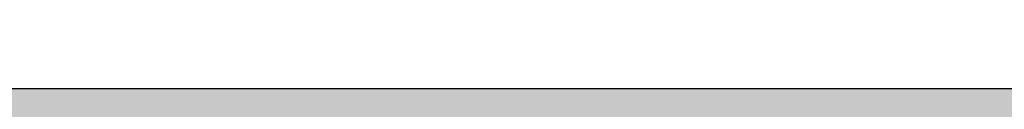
# Model space of a CAD drawing. Header units: millimetres. Extents: x -79464 to -76785, y -3788210 to -3782955.
# Tile 69 of 131: x -78331.64052 to -78331.6139, y -3785139.97647 to -3785139.97405. Entities that reach past the tile are written whole.
import ezdxf

# ---------------------------------------------------------------- set-up
doc = ezdxf.new("R2010")
doc.units = ezdxf.units.MM
doc.header["$LTSCALE"] = 8
doc.header["$MEASUREMENT"] = 0
doc.layers.add('VPM TEMPLATE', color=7, linetype='Continuous')

msp = doc.modelspace()

# ---------------------------------------------------------------- hatches: boundary and pattern name
at = {"layer": 'VPM TEMPLATE'}
msp.add_hatch(color=3, dxfattribs=at).paths.add_polyline_path([(-78327.519087, -3785142.065972), (-78327.928273, -3785142.034063), (-78328.336223, -3785142.003381), (-78328.744173, -3785141.972699), (-78329.121217, -3785141.910107), (-78329.467356, -3785141.816834), (-78329.844401, -3785141.722333), (-78330.25235, -3785141.598378), (-78330.629395, -3785141.473195), (-78329.65526, -3785139.726771), (-78330.503301, -3785139.726771), (-78331.173216, -3785140.954287), (-78331.665958, -3785139.97591), (-78331.571388, -3785139.97591), (-78331.571388, -3785139.477633), (-78328.776314, -3785139.477633), (-78328.462317, -3785139.133993), (-78327.519087, -3785139.133993)], flags=0)

# ---------------------------------------------------------------- linework, layer by layer
at = {"layer": 'VPM TEMPLATE', "color": 7, "lineweight": 9}
for points in [[(-78327.519087, -3785142.065972), (-78327.519087, -3785139.133993), (-78328.462317, -3785139.133993), (-78328.776314, -3785139.477633), (-78331.571388, -3785139.477633), (-78331.571388, -3785139.97591), (-78332.671616, -3785139.97591), (-78332.671616, -3785137.356888)], [(-78332.671616, -3785138.447942), (-78332.671616, -3785138.947446), (-78332.671616, -3785139.445723), (-78332.671616, -3785139.945227), (-78332.671616, -3785139.97591), (-78331.571388, -3785139.97591), (-78331.760528, -3785139.97591), (-78332.608569, -3785139.97591), (-78332.671616, -3785139.97591), (-78332.671616, -3785137.356888)], [(-78332.671616, -3785138.447942), (-78332.671616, -3785138.947446), (-78332.671616, -3785139.445723), (-78332.671616, -3785139.945227), (-78332.671616, -3785139.97591), (-78331.571388, -3785139.97591), (-78331.760528, -3785139.97591), (-78332.608569, -3785139.97591), (-78332.671616, -3785139.97591), (-78332.671616, -3785137.356888)], [(-78332.671616, -3785138.447942), (-78332.671616, -3785138.947446), (-78332.671616, -3785139.445723), (-78332.671616, -3785139.945227), (-78332.671616, -3785139.97591), (-78331.571388, -3785139.97591), (-78331.760528, -3785139.97591), (-78332.608569, -3785139.97591), (-78332.671616, -3785139.97591), (-78332.671616, -3785137.356888)], [(-78332.671616, -3785138.447942), (-78332.671616, -3785138.947446), (-78332.671616, -3785139.445723), (-78332.671616, -3785139.945227), (-78332.671616, -3785139.97591), (-78331.571388, -3785139.97591), (-78331.760528, -3785139.97591), (-78332.608569, -3785139.97591), (-78332.671616, -3785139.97591), (-78332.671616, -3785137.356888)], [(-78332.671616, -3785138.447942), (-78332.671616, -3785138.947446), (-78332.671616, -3785139.445723), (-78332.671616, -3785139.945227), (-78332.671616, -3785139.97591), (-78331.571388, -3785139.97591), (-78331.760528, -3785139.97591), (-78332.608569, -3785139.97591), (-78332.671616, -3785139.97591), (-78332.671616, -3785137.356888)], [(-78332.671616, -3785138.447942), (-78332.671616, -3785138.947446), (-78332.671616, -3785139.445723), (-78332.671616, -3785139.945227), (-78332.671616, -3785139.97591), (-78331.571388, -3785139.97591), (-78331.760528, -3785139.97591), (-78332.608569, -3785139.97591), (-78332.671616, -3785139.97591), (-78332.671616, -3785137.356888)], [(-78332.671616, -3785138.447942), (-78332.671616, -3785138.947446), (-78332.671616, -3785139.445723), (-78332.671616, -3785139.945227), (-78332.671616, -3785139.97591), (-78331.571388, -3785139.97591), (-78331.760528, -3785139.97591), (-78332.608569, -3785139.97591), (-78332.671616, -3785139.97591), (-78332.671616, -3785137.356888)], [(-78332.671616, -3785138.447942), (-78332.671616, -3785138.947446), (-78332.671616, -3785139.445723), (-78332.671616, -3785139.945227), (-78332.671616, -3785139.97591), (-78331.571388, -3785139.97591), (-78331.760528, -3785139.97591), (-78332.608569, -3785139.97591), (-78332.671616, -3785139.97591), (-78332.671616, -3785137.356888)], [(-78332.671616, -3785138.447942), (-78332.671616, -3785138.947446), (-78332.671616, -3785139.445723), (-78332.671616, -3785139.945227), (-78332.671616, -3785139.97591), (-78331.571388, -3785139.97591), (-78331.760528, -3785139.97591), (-78332.608569, -3785139.97591), (-78332.671616, -3785139.97591), (-78332.671616, -3785137.356888)], [(-78332.671616, -3785138.447942), (-78332.671616, -3785138.947446), (-78332.671616, -3785139.445723), (-78332.671616, -3785139.945227), (-78332.671616, -3785139.97591), (-78331.571388, -3785139.97591), (-78331.760528, -3785139.97591), (-78332.608569, -3785139.97591), (-78332.671616, -3785139.97591), (-78332.671616, -3785137.356888)], [(-78332.671616, -3785138.447942), (-78332.671616, -3785138.947446), (-78332.671616, -3785139.445723), (-78332.671616, -3785139.945227), (-78332.671616, -3785139.97591), (-78331.571388, -3785139.97591), (-78331.760528, -3785139.97591), (-78332.608569, -3785139.97591), (-78332.671616, -3785139.97591), (-78332.671616, -3785137.356888)], [(-78332.671616, -3785138.447942), (-78332.671616, -3785138.947446), (-78332.671616, -3785139.445723), (-78332.671616, -3785139.945227), (-78332.671616, -3785139.97591), (-78331.571388, -3785139.97591), (-78331.760528, -3785139.97591), (-78332.608569, -3785139.97591), (-78332.671616, -3785139.97591), (-78332.671616, -3785137.356888)], [(-78332.671616, -3785138.447942), (-78332.671616, -3785138.947446), (-78332.671616, -3785139.445723), (-78332.671616, -3785139.945227), (-78332.671616, -3785139.97591), (-78331.571388, -3785139.97591), (-78331.760528, -3785139.97591), (-78332.608569, -3785139.97591), (-78332.671616, -3785139.97591), (-78332.671616, -3785137.356888)], [(-78332.671616, -3785138.447942), (-78332.671616, -3785138.947446), (-78332.671616, -3785139.445723), (-78332.671616, -3785139.945227), (-78332.671616, -3785139.97591), (-78331.571388, -3785139.97591), (-78331.760528, -3785139.97591), (-78332.608569, -3785139.97591), (-78332.671616, -3785139.97591), (-78332.671616, -3785137.356888)], [(-78332.671616, -3785138.447942), (-78332.671616, -3785138.947446), (-78332.671616, -3785139.445723), (-78332.671616, -3785139.945227), (-78332.671616, -3785139.97591), (-78331.571388, -3785139.97591), (-78331.760528, -3785139.97591), (-78332.608569, -3785139.97591), (-78332.671616, -3785139.97591), (-78332.671616, -3785137.356888)], [(-78332.671616, -3785138.447942), (-78332.671616, -3785138.947446), (-78332.671616, -3785139.445723), (-78332.671616, -3785139.945227), (-78332.671616, -3785139.97591), (-78331.571388, -3785139.97591), (-78331.760528, -3785139.97591), (-78332.608569, -3785139.97591), (-78332.671616, -3785139.97591), (-78332.671616, -3785137.356888)], [(-78332.671616, -3785138.447942), (-78332.671616, -3785138.947446), (-78332.671616, -3785139.445723), (-78332.671616, -3785139.945227), (-78332.671616, -3785139.97591), (-78331.571388, -3785139.97591), (-78331.760528, -3785139.97591), (-78332.608569, -3785139.97591), (-78332.671616, -3785139.97591), (-78332.671616, -3785137.356888)], [(-78332.671616, -3785138.447942), (-78332.671616, -3785138.947446), (-78332.671616, -3785139.445723), (-78332.671616, -3785139.945227), (-78332.671616, -3785139.97591), (-78331.571388, -3785139.97591), (-78331.760528, -3785139.97591), (-78332.608569, -3785139.97591), (-78332.671616, -3785139.97591), (-78332.671616, -3785137.356888)], [(-78332.671616, -3785138.447942), (-78332.671616, -3785138.947446), (-78332.671616, -3785139.445723), (-78332.671616, -3785139.945227), (-78332.671616, -3785139.97591), (-78331.571388, -3785139.97591), (-78331.760528, -3785139.97591), (-78332.608569, -3785139.97591), (-78332.671616, -3785139.97591), (-78332.671616, -3785137.356888)], [(-78332.671616, -3785138.447942), (-78332.671616, -3785138.947446), (-78332.671616, -3785139.445723), (-78332.671616, -3785139.945227), (-78332.671616, -3785139.97591), (-78331.571388, -3785139.97591), (-78331.760528, -3785139.97591), (-78332.608569, -3785139.97591), (-78332.671616, -3785139.97591), (-78332.671616, -3785137.356888)], [(-78332.671616, -3785138.447942), (-78332.671616, -3785138.947446), (-78332.671616, -3785139.445723), (-78332.671616, -3785139.945227), (-78332.671616, -3785139.97591), (-78331.571388, -3785139.97591), (-78331.760528, -3785139.97591), (-78332.608569, -3785139.97591), (-78332.671616, -3785139.97591), (-78332.671616, -3785137.356888)], [(-78332.671616, -3785138.447942), (-78332.671616, -3785138.947446), (-78332.671616, -3785139.445723), (-78332.671616, -3785139.945227), (-78332.671616, -3785139.97591), (-78331.571388, -3785139.97591), (-78331.760528, -3785139.97591), (-78332.608569, -3785139.97591), (-78332.671616, -3785139.97591), (-78332.671616, -3785137.356888)], [(-78332.671616, -3785138.447942), (-78332.671616, -3785138.947446), (-78332.671616, -3785139.445723), (-78332.671616, -3785139.945227), (-78332.671616, -3785139.97591), (-78331.571388, -3785139.97591), (-78331.760528, -3785139.97591), (-78332.608569, -3785139.97591), (-78332.671616, -3785139.97591), (-78332.671616, -3785137.356888)], [(-78332.671616, -3785138.447942), (-78332.671616, -3785138.947446), (-78332.671616, -3785139.445723), (-78332.671616, -3785139.945227), (-78332.671616, -3785139.97591), (-78331.571388, -3785139.97591), (-78331.760528, -3785139.97591), (-78332.608569, -3785139.97591), (-78332.671616, -3785139.97591), (-78332.671616, -3785137.356888)], [(-78332.671616, -3785138.447942), (-78332.671616, -3785138.947446), (-78332.671616, -3785139.445723), (-78332.671616, -3785139.945227), (-78332.671616, -3785139.97591), (-78331.571388, -3785139.97591), (-78331.760528, -3785139.97591), (-78332.608569, -3785139.97591), (-78332.671616, -3785139.97591), (-78332.671616, -3785137.356888)], [(-78332.671616, -3785138.447942), (-78332.671616, -3785138.947446), (-78332.671616, -3785139.445723), (-78332.671616, -3785139.945227), (-78332.671616, -3785139.97591), (-78331.571388, -3785139.97591), (-78331.760528, -3785139.97591), (-78332.608569, -3785139.97591), (-78332.671616, -3785139.97591), (-78332.671616, -3785137.356888)], [(-78332.671616, -3785138.447942), (-78332.671616, -3785138.947446), (-78332.671616, -3785139.445723), (-78332.671616, -3785139.945227), (-78332.671616, -3785139.97591), (-78331.571388, -3785139.97591), (-78331.760528, -3785139.97591), (-78332.608569, -3785139.97591), (-78332.671616, -3785139.97591), (-78332.671616, -3785137.356888)], [(-78332.671616, -3785138.447942), (-78332.671616, -3785138.947446), (-78332.671616, -3785139.445723), (-78332.671616, -3785139.945227), (-78332.671616, -3785139.97591), (-78331.571388, -3785139.97591), (-78331.760528, -3785139.97591), (-78332.608569, -3785139.97591), (-78332.671616, -3785139.97591), (-78332.671616, -3785137.356888)], [(-78332.671616, -3785138.447942), (-78332.671616, -3785138.947446), (-78332.671616, -3785139.445723), (-78332.671616, -3785139.945227), (-78332.671616, -3785139.97591), (-78331.571388, -3785139.97591), (-78331.760528, -3785139.97591), (-78332.608569, -3785139.97591), (-78332.671616, -3785139.97591), (-78332.671616, -3785137.356888)], [(-78332.671616, -3785138.447942), (-78332.671616, -3785138.947446), (-78332.671616, -3785139.445723), (-78332.671616, -3785139.945227), (-78332.671616, -3785139.97591), (-78331.571388, -3785139.97591), (-78331.760528, -3785139.97591), (-78332.608569, -3785139.97591), (-78332.671616, -3785139.97591), (-78332.671616, -3785137.356888)], [(-78332.671616, -3785138.447942), (-78332.671616, -3785138.947446), (-78332.671616, -3785139.445723), (-78332.671616, -3785139.945227), (-78332.671616, -3785139.97591), (-78331.571388, -3785139.97591), (-78331.760528, -3785139.97591), (-78332.608569, -3785139.97591), (-78332.671616, -3785139.97591), (-78332.671616, -3785137.356888)], [(-78332.671616, -3785138.447942), (-78332.671616, -3785138.947446), (-78332.671616, -3785139.445723), (-78332.671616, -3785139.945227), (-78332.671616, -3785139.97591), (-78331.571388, -3785139.97591), (-78331.760528, -3785139.97591), (-78332.608569, -3785139.97591), (-78332.671616, -3785139.97591), (-78332.671616, -3785137.356888)], [(-78332.671616, -3785138.447942), (-78332.671616, -3785138.947446), (-78332.671616, -3785139.445723), (-78332.671616, -3785139.945227), (-78332.671616, -3785139.97591), (-78331.571388, -3785139.97591), (-78331.760528, -3785139.97591), (-78332.608569, -3785139.97591), (-78332.671616, -3785139.97591), (-78332.671616, -3785137.356888)], [(-78332.671616, -3785138.447942), (-78332.671616, -3785138.947446), (-78332.671616, -3785139.445723), (-78332.671616, -3785139.945227), (-78332.671616, -3785139.97591), (-78331.571388, -3785139.97591), (-78331.760528, -3785139.97591), (-78332.608569, -3785139.97591), (-78332.671616, -3785139.97591), (-78332.671616, -3785137.356888)], [(-78332.671616, -3785138.447942), (-78332.671616, -3785138.947446), (-78332.671616, -3785139.445723), (-78332.671616, -3785139.945227), (-78332.671616, -3785139.97591), (-78331.571388, -3785139.97591), (-78331.760528, -3785139.97591), (-78332.608569, -3785139.97591), (-78332.671616, -3785139.97591), (-78332.671616, -3785137.356888)], [(-78332.671616, -3785138.447942), (-78332.671616, -3785138.947446), (-78332.671616, -3785139.445723), (-78332.671616, -3785139.945227), (-78332.671616, -3785139.97591), (-78331.571388, -3785139.97591), (-78331.760528, -3785139.97591), (-78332.608569, -3785139.97591), (-78332.671616, -3785139.97591), (-78332.671616, -3785137.356888)], [(-78332.671616, -3785138.447942), (-78332.671616, -3785138.947446), (-78332.671616, -3785139.445723), (-78332.671616, -3785139.945227), (-78332.671616, -3785139.97591), (-78331.571388, -3785139.97591), (-78331.760528, -3785139.97591), (-78332.608569, -3785139.97591), (-78332.671616, -3785139.97591), (-78332.671616, -3785137.356888)], [(-78332.671616, -3785138.447942), (-78332.671616, -3785138.947446), (-78332.671616, -3785139.445723), (-78332.671616, -3785139.945227), (-78332.671616, -3785139.97591), (-78331.571388, -3785139.97591), (-78331.760528, -3785139.97591), (-78332.608569, -3785139.97591), (-78332.671616, -3785139.97591), (-78332.671616, -3785137.356888)], [(-78332.671616, -3785138.447942), (-78332.671616, -3785138.947446), (-78332.671616, -3785139.445723), (-78332.671616, -3785139.945227), (-78332.671616, -3785139.97591), (-78331.571388, -3785139.97591), (-78331.760528, -3785139.97591), (-78332.608569, -3785139.97591), (-78332.671616, -3785139.97591), (-78332.671616, -3785137.356888)], [(-78332.671616, -3785138.447942), (-78332.671616, -3785138.947446), (-78332.671616, -3785139.445723), (-78332.671616, -3785139.945227), (-78332.671616, -3785139.97591), (-78331.571388, -3785139.97591), (-78331.760528, -3785139.97591), (-78332.608569, -3785139.97591), (-78332.671616, -3785139.97591), (-78332.671616, -3785137.356888)], [(-78332.671616, -3785138.447942), (-78332.671616, -3785138.947446), (-78332.671616, -3785139.445723), (-78332.671616, -3785139.945227), (-78332.671616, -3785139.97591), (-78331.571388, -3785139.97591), (-78331.760528, -3785139.97591), (-78332.608569, -3785139.97591), (-78332.671616, -3785139.97591), (-78332.671616, -3785137.356888)], [(-78332.671616, -3785138.447942), (-78332.671616, -3785138.947446), (-78332.671616, -3785139.445723), (-78332.671616, -3785139.945227), (-78332.671616, -3785139.97591), (-78331.571388, -3785139.97591), (-78331.760528, -3785139.97591), (-78332.608569, -3785139.97591), (-78332.671616, -3785139.97591), (-78332.671616, -3785137.356888)], [(-78332.671616, -3785138.447942), (-78332.671616, -3785138.947446), (-78332.671616, -3785139.445723), (-78332.671616, -3785139.945227), (-78332.671616, -3785139.97591), (-78331.571388, -3785139.97591), (-78331.760528, -3785139.97591), (-78332.608569, -3785139.97591), (-78332.671616, -3785139.97591), (-78332.671616, -3785137.356888)], [(-78332.671616, -3785138.447942), (-78332.671616, -3785138.947446), (-78332.671616, -3785139.445723), (-78332.671616, -3785139.945227), (-78332.671616, -3785139.97591), (-78331.571388, -3785139.97591), (-78331.760528, -3785139.97591), (-78332.608569, -3785139.97591), (-78332.671616, -3785139.97591), (-78332.671616, -3785137.356888)], [(-78332.671616, -3785138.447942), (-78332.671616, -3785138.947446), (-78332.671616, -3785139.445723), (-78332.671616, -3785139.945227), (-78332.671616, -3785139.97591), (-78331.571388, -3785139.97591), (-78331.760528, -3785139.97591), (-78332.608569, -3785139.97591), (-78332.671616, -3785139.97591), (-78332.671616, -3785137.356888)], [(-78332.671616, -3785138.447942), (-78332.671616, -3785138.947446), (-78332.671616, -3785139.445723), (-78332.671616, -3785139.945227), (-78332.671616, -3785139.97591), (-78331.571388, -3785139.97591), (-78331.760528, -3785139.97591), (-78332.608569, -3785139.97591), (-78332.671616, -3785139.97591), (-78332.671616, -3785137.356888)], [(-78332.671616, -3785138.447942), (-78332.671616, -3785138.947446), (-78332.671616, -3785139.445723), (-78332.671616, -3785139.945227), (-78332.671616, -3785139.97591), (-78331.571388, -3785139.97591), (-78331.760528, -3785139.97591), (-78332.608569, -3785139.97591), (-78332.671616, -3785139.97591), (-78332.671616, -3785137.356888)], [(-78332.671616, -3785138.447942), (-78332.671616, -3785138.947446), (-78332.671616, -3785139.445723), (-78332.671616, -3785139.945227), (-78332.671616, -3785139.97591), (-78331.571388, -3785139.97591), (-78331.760528, -3785139.97591), (-78332.608569, -3785139.97591), (-78332.671616, -3785139.97591), (-78332.671616, -3785137.356888)], [(-78332.671616, -3785138.447942), (-78332.671616, -3785138.947446), (-78332.671616, -3785139.445723), (-78332.671616, -3785139.945227), (-78332.671616, -3785139.97591), (-78331.571388, -3785139.97591), (-78331.760528, -3785139.97591), (-78332.608569, -3785139.97591), (-78332.671616, -3785139.97591), (-78332.671616, -3785137.356888)], [(-78332.671616, -3785138.447942), (-78332.671616, -3785138.947446), (-78332.671616, -3785139.445723), (-78332.671616, -3785139.945227), (-78332.671616, -3785139.97591), (-78331.571388, -3785139.97591), (-78331.760528, -3785139.97591), (-78332.608569, -3785139.97591), (-78332.671616, -3785139.97591), (-78332.671616, -3785137.356888)], [(-78332.671616, -3785138.447942), (-78332.671616, -3785138.947446), (-78332.671616, -3785139.445723), (-78332.671616, -3785139.945227), (-78332.671616, -3785139.97591), (-78331.571388, -3785139.97591), (-78331.760528, -3785139.97591), (-78332.608569, -3785139.97591), (-78332.671616, -3785139.97591), (-78332.671616, -3785137.356888)], [(-78332.671616, -3785138.447942), (-78332.671616, -3785138.947446), (-78332.671616, -3785139.445723), (-78332.671616, -3785139.945227), (-78332.671616, -3785139.97591), (-78331.571388, -3785139.97591), (-78331.760528, -3785139.97591), (-78332.608569, -3785139.97591), (-78332.671616, -3785139.97591), (-78332.671616, -3785137.356888)], [(-78332.671616, -3785138.447942), (-78332.671616, -3785138.947446), (-78332.671616, -3785139.445723), (-78332.671616, -3785139.945227), (-78332.671616, -3785139.97591), (-78331.571388, -3785139.97591), (-78331.760528, -3785139.97591), (-78332.608569, -3785139.97591), (-78332.671616, -3785139.97591), (-78332.671616, -3785137.356888)], [(-78332.671616, -3785138.447942), (-78332.671616, -3785138.947446), (-78332.671616, -3785139.445723), (-78332.671616, -3785139.945227), (-78332.671616, -3785139.97591), (-78331.571388, -3785139.97591), (-78331.760528, -3785139.97591), (-78332.608569, -3785139.97591), (-78332.671616, -3785139.97591), (-78332.671616, -3785137.356888)], [(-78332.671616, -3785138.447942), (-78332.671616, -3785138.947446), (-78332.671616, -3785139.445723), (-78332.671616, -3785139.945227), (-78332.671616, -3785139.97591), (-78331.571388, -3785139.97591), (-78331.760528, -3785139.97591), (-78332.608569, -3785139.97591), (-78332.671616, -3785139.97591), (-78332.671616, -3785137.356888)], [(-78332.671616, -3785138.447942), (-78332.671616, -3785138.947446), (-78332.671616, -3785139.445723), (-78332.671616, -3785139.945227), (-78332.671616, -3785139.97591), (-78331.571388, -3785139.97591), (-78331.760528, -3785139.97591), (-78332.608569, -3785139.97591), (-78332.671616, -3785139.97591), (-78332.671616, -3785137.356888)], [(-78332.671616, -3785138.447942), (-78332.671616, -3785138.947446), (-78332.671616, -3785139.445723), (-78332.671616, -3785139.945227), (-78332.671616, -3785139.97591), (-78331.571388, -3785139.97591), (-78331.760528, -3785139.97591), (-78332.608569, -3785139.97591), (-78332.671616, -3785139.97591), (-78332.671616, -3785137.356888)], [(-78332.671616, -3785138.447942), (-78332.671616, -3785138.947446), (-78332.671616, -3785139.445723), (-78332.671616, -3785139.945227), (-78332.671616, -3785139.97591), (-78331.571388, -3785139.97591), (-78331.760528, -3785139.97591), (-78332.608569, -3785139.97591), (-78332.671616, -3785139.97591), (-78332.671616, -3785137.356888)], [(-78332.671616, -3785138.447942), (-78332.671616, -3785138.947446), (-78332.671616, -3785139.445723), (-78332.671616, -3785139.945227), (-78332.671616, -3785139.97591), (-78331.571388, -3785139.97591), (-78331.760528, -3785139.97591), (-78332.608569, -3785139.97591), (-78332.671616, -3785139.97591), (-78332.671616, -3785137.356888)], [(-78332.671616, -3785138.447942), (-78332.671616, -3785138.947446), (-78332.671616, -3785139.445723), (-78332.671616, -3785139.945227), (-78332.671616, -3785139.97591), (-78331.571388, -3785139.97591), (-78331.760528, -3785139.97591), (-78332.608569, -3785139.97591), (-78332.671616, -3785139.97591), (-78332.671616, -3785137.356888)], [(-78332.671616, -3785138.447942), (-78332.671616, -3785138.947446), (-78332.671616, -3785139.445723), (-78332.671616, -3785139.945227), (-78332.671616, -3785139.97591), (-78331.571388, -3785139.97591), (-78331.760528, -3785139.97591), (-78332.608569, -3785139.97591), (-78332.671616, -3785139.97591), (-78332.671616, -3785137.356888)], [(-78332.671616, -3785138.447942), (-78332.671616, -3785138.947446), (-78332.671616, -3785139.445723), (-78332.671616, -3785139.945227), (-78332.671616, -3785139.97591), (-78331.571388, -3785139.97591), (-78331.760528, -3785139.97591), (-78332.608569, -3785139.97591), (-78332.671616, -3785139.97591), (-78332.671616, -3785137.356888)], [(-78332.671616, -3785138.447942), (-78332.671616, -3785138.947446), (-78332.671616, -3785139.445723), (-78332.671616, -3785139.945227), (-78332.671616, -3785139.97591), (-78331.571388, -3785139.97591), (-78331.760528, -3785139.97591), (-78332.608569, -3785139.97591), (-78332.671616, -3785139.97591), (-78332.671616, -3785137.356888)], [(-78332.671616, -3785138.447942), (-78332.671616, -3785138.947446), (-78332.671616, -3785139.445723), (-78332.671616, -3785139.945227), (-78332.671616, -3785139.97591), (-78331.571388, -3785139.97591), (-78331.760528, -3785139.97591), (-78332.608569, -3785139.97591), (-78332.671616, -3785139.97591), (-78332.671616, -3785137.356888)], [(-78332.671616, -3785138.447942), (-78332.671616, -3785138.947446), (-78332.671616, -3785139.445723), (-78332.671616, -3785139.945227), (-78332.671616, -3785139.97591), (-78331.571388, -3785139.97591), (-78331.760528, -3785139.97591), (-78332.608569, -3785139.97591), (-78332.671616, -3785139.97591), (-78332.671616, -3785137.356888)], [(-78332.671616, -3785138.447942), (-78332.671616, -3785138.947446), (-78332.671616, -3785139.445723), (-78332.671616, -3785139.945227), (-78332.671616, -3785139.97591), (-78331.571388, -3785139.97591), (-78331.760528, -3785139.97591), (-78332.608569, -3785139.97591), (-78332.671616, -3785139.97591), (-78332.671616, -3785137.356888)], [(-78332.671616, -3785138.447942), (-78332.671616, -3785138.947446), (-78332.671616, -3785139.445723), (-78332.671616, -3785139.945227), (-78332.671616, -3785139.97591), (-78331.571388, -3785139.97591), (-78331.760528, -3785139.97591), (-78332.608569, -3785139.97591), (-78332.671616, -3785139.97591), (-78332.671616, -3785137.356888)], [(-78332.671616, -3785138.447942), (-78332.671616, -3785138.947446), (-78332.671616, -3785139.445723), (-78332.671616, -3785139.945227), (-78332.671616, -3785139.97591), (-78331.571388, -3785139.97591), (-78331.760528, -3785139.97591), (-78332.608569, -3785139.97591), (-78332.671616, -3785139.97591), (-78332.671616, -3785137.356888)], [(-78332.671616, -3785138.447942), (-78332.671616, -3785138.947446), (-78332.671616, -3785139.445723), (-78332.671616, -3785139.945227), (-78332.671616, -3785139.97591), (-78331.571388, -3785139.97591), (-78331.760528, -3785139.97591), (-78332.608569, -3785139.97591), (-78332.671616, -3785139.97591), (-78332.671616, -3785137.356888)], [(-78332.671616, -3785138.447942), (-78332.671616, -3785138.947446), (-78332.671616, -3785139.445723), (-78332.671616, -3785139.945227), (-78332.671616, -3785139.97591), (-78331.571388, -3785139.97591), (-78331.760528, -3785139.97591), (-78332.608569, -3785139.97591), (-78332.671616, -3785139.97591), (-78332.671616, -3785137.356888)], [(-78332.671616, -3785138.447942), (-78332.671616, -3785138.947446), (-78332.671616, -3785139.445723), (-78332.671616, -3785139.945227), (-78332.671616, -3785139.97591), (-78331.571388, -3785139.97591), (-78331.760528, -3785139.97591), (-78332.608569, -3785139.97591), (-78332.671616, -3785139.97591), (-78332.671616, -3785137.356888)], [(-78332.671616, -3785138.447942), (-78332.671616, -3785138.947446), (-78332.671616, -3785139.445723), (-78332.671616, -3785139.945227), (-78332.671616, -3785139.97591), (-78331.571388, -3785139.97591), (-78331.760528, -3785139.97591), (-78332.608569, -3785139.97591), (-78332.671616, -3785139.97591), (-78332.671616, -3785137.356888)], [(-78332.671616, -3785138.447942), (-78332.671616, -3785138.947446), (-78332.671616, -3785139.445723), (-78332.671616, -3785139.945227), (-78332.671616, -3785139.97591), (-78331.571388, -3785139.97591), (-78331.760528, -3785139.97591), (-78332.608569, -3785139.97591), (-78332.671616, -3785139.97591), (-78332.671616, -3785137.356888)], [(-78332.671616, -3785138.447942), (-78332.671616, -3785138.947446), (-78332.671616, -3785139.445723), (-78332.671616, -3785139.945227), (-78332.671616, -3785139.97591), (-78331.571388, -3785139.97591), (-78331.760528, -3785139.97591), (-78332.608569, -3785139.97591), (-78332.671616, -3785139.97591), (-78332.671616, -3785137.356888)], [(-78332.671616, -3785138.447942), (-78332.671616, -3785138.947446), (-78332.671616, -3785139.445723), (-78332.671616, -3785139.945227), (-78332.671616, -3785139.97591), (-78331.571388, -3785139.97591), (-78331.760528, -3785139.97591), (-78332.608569, -3785139.97591), (-78332.671616, -3785139.97591), (-78332.671616, -3785137.356888)], [(-78332.671616, -3785138.447942), (-78332.671616, -3785138.947446), (-78332.671616, -3785139.445723), (-78332.671616, -3785139.945227), (-78332.671616, -3785139.97591), (-78331.571388, -3785139.97591), (-78331.760528, -3785139.97591), (-78332.608569, -3785139.97591), (-78332.671616, -3785139.97591), (-78332.671616, -3785137.356888)], [(-78332.671616, -3785138.447942), (-78332.671616, -3785138.947446), (-78332.671616, -3785139.445723), (-78332.671616, -3785139.945227), (-78332.671616, -3785139.97591), (-78331.571388, -3785139.97591), (-78331.760528, -3785139.97591), (-78332.608569, -3785139.97591), (-78332.671616, -3785139.97591), (-78332.671616, -3785137.356888)], [(-78332.671616, -3785138.447942), (-78332.671616, -3785138.947446), (-78332.671616, -3785139.445723), (-78332.671616, -3785139.945227), (-78332.671616, -3785139.97591), (-78331.571388, -3785139.97591), (-78331.760528, -3785139.97591), (-78332.608569, -3785139.97591), (-78332.671616, -3785139.97591), (-78332.671616, -3785137.356888)], [(-78332.671616, -3785138.447942), (-78332.671616, -3785138.947446), (-78332.671616, -3785139.445723), (-78332.671616, -3785139.945227), (-78332.671616, -3785139.97591), (-78331.571388, -3785139.97591), (-78331.760528, -3785139.97591), (-78332.608569, -3785139.97591), (-78332.671616, -3785139.97591), (-78332.671616, -3785137.356888)], [(-78332.671616, -3785138.447942), (-78332.671616, -3785138.947446), (-78332.671616, -3785139.445723), (-78332.671616, -3785139.945227), (-78332.671616, -3785139.97591), (-78331.571388, -3785139.97591), (-78331.760528, -3785139.97591), (-78332.608569, -3785139.97591), (-78332.671616, -3785139.97591), (-78332.671616, -3785137.356888)], [(-78332.671616, -3785138.447942), (-78332.671616, -3785138.947446), (-78332.671616, -3785139.445723), (-78332.671616, -3785139.945227), (-78332.671616, -3785139.97591), (-78331.571388, -3785139.97591), (-78331.760528, -3785139.97591), (-78332.608569, -3785139.97591), (-78332.671616, -3785139.97591), (-78332.671616, -3785137.356888)], [(-78332.671616, -3785138.447942), (-78332.671616, -3785138.947446), (-78332.671616, -3785139.445723), (-78332.671616, -3785139.945227), (-78332.671616, -3785139.97591), (-78331.571388, -3785139.97591), (-78331.760528, -3785139.97591), (-78332.608569, -3785139.97591), (-78332.671616, -3785139.97591), (-78332.671616, -3785137.356888)], [(-78332.671616, -3785138.447942), (-78332.671616, -3785138.947446), (-78332.671616, -3785139.445723), (-78332.671616, -3785139.945227), (-78332.671616, -3785139.97591), (-78331.571388, -3785139.97591), (-78331.760528, -3785139.97591), (-78332.608569, -3785139.97591), (-78332.671616, -3785139.97591), (-78332.671616, -3785137.356888)], [(-78332.671616, -3785138.447942), (-78332.671616, -3785138.947446), (-78332.671616, -3785139.445723), (-78332.671616, -3785139.945227), (-78332.671616, -3785139.97591), (-78331.571388, -3785139.97591), (-78331.760528, -3785139.97591), (-78332.608569, -3785139.97591), (-78332.671616, -3785139.97591), (-78332.671616, -3785137.356888)], [(-78332.671616, -3785138.447942), (-78332.671616, -3785138.947446), (-78332.671616, -3785139.445723), (-78332.671616, -3785139.945227), (-78332.671616, -3785139.97591), (-78331.571388, -3785139.97591), (-78331.760528, -3785139.97591), (-78332.608569, -3785139.97591), (-78332.671616, -3785139.97591), (-78332.671616, -3785137.356888)], [(-78332.671616, -3785138.447942), (-78332.671616, -3785138.947446), (-78332.671616, -3785139.445723), (-78332.671616, -3785139.945227), (-78332.671616, -3785139.97591), (-78331.571388, -3785139.97591), (-78331.760528, -3785139.97591), (-78332.608569, -3785139.97591), (-78332.671616, -3785139.97591), (-78332.671616, -3785137.356888)], [(-78332.671616, -3785138.447942), (-78332.671616, -3785138.947446), (-78332.671616, -3785139.445723), (-78332.671616, -3785139.945227), (-78332.671616, -3785139.97591), (-78331.571388, -3785139.97591), (-78331.760528, -3785139.97591), (-78332.608569, -3785139.97591), (-78332.671616, -3785139.97591), (-78332.671616, -3785137.356888)], [(-78332.671616, -3785138.447942), (-78332.671616, -3785138.947446), (-78332.671616, -3785139.445723), (-78332.671616, -3785139.945227), (-78332.671616, -3785139.97591), (-78331.571388, -3785139.97591), (-78331.760528, -3785139.97591), (-78332.608569, -3785139.97591), (-78332.671616, -3785139.97591), (-78332.671616, -3785137.356888)], [(-78332.671616, -3785138.447942), (-78332.671616, -3785138.947446), (-78332.671616, -3785139.445723), (-78332.671616, -3785139.945227), (-78332.671616, -3785139.97591), (-78331.571388, -3785139.97591), (-78331.760528, -3785139.97591), (-78332.608569, -3785139.97591), (-78332.671616, -3785139.97591), (-78332.671616, -3785137.356888)], [(-78332.671616, -3785138.447942), (-78332.671616, -3785138.947446), (-78332.671616, -3785139.445723), (-78332.671616, -3785139.945227), (-78332.671616, -3785139.97591), (-78331.571388, -3785139.97591), (-78331.760528, -3785139.97591), (-78332.608569, -3785139.97591), (-78332.671616, -3785139.97591), (-78332.671616, -3785137.356888)], [(-78332.671616, -3785138.447942), (-78332.671616, -3785138.947446), (-78332.671616, -3785139.445723), (-78332.671616, -3785139.945227), (-78332.671616, -3785139.97591), (-78331.571388, -3785139.97591), (-78331.760528, -3785139.97591), (-78332.608569, -3785139.97591), (-78332.671616, -3785139.97591), (-78332.671616, -3785137.356888)], [(-78332.671616, -3785138.447942), (-78332.671616, -3785138.947446), (-78332.671616, -3785139.445723), (-78332.671616, -3785139.945227), (-78332.671616, -3785139.97591), (-78331.571388, -3785139.97591), (-78331.760528, -3785139.97591), (-78332.608569, -3785139.97591), (-78332.671616, -3785139.97591), (-78332.671616, -3785137.356888)], [(-78332.671616, -3785138.447942), (-78332.671616, -3785138.947446), (-78332.671616, -3785139.445723), (-78332.671616, -3785139.945227), (-78332.671616, -3785139.97591), (-78331.571388, -3785139.97591), (-78331.760528, -3785139.97591), (-78332.608569, -3785139.97591), (-78332.671616, -3785139.97591), (-78332.671616, -3785137.356888)], [(-78332.671616, -3785138.447942), (-78332.671616, -3785138.947446), (-78332.671616, -3785139.445723), (-78332.671616, -3785139.945227), (-78332.671616, -3785139.97591), (-78331.571388, -3785139.97591), (-78331.760528, -3785139.97591), (-78332.608569, -3785139.97591), (-78332.671616, -3785139.97591), (-78332.671616, -3785137.356888)], [(-78332.671616, -3785138.447942), (-78332.671616, -3785138.947446), (-78332.671616, -3785139.445723), (-78332.671616, -3785139.945227), (-78332.671616, -3785139.97591), (-78331.571388, -3785139.97591), (-78331.760528, -3785139.97591), (-78332.608569, -3785139.97591), (-78332.671616, -3785139.97591), (-78332.671616, -3785137.356888)], [(-78332.671616, -3785138.447942), (-78332.671616, -3785138.947446), (-78332.671616, -3785139.445723), (-78332.671616, -3785139.945227), (-78332.671616, -3785139.97591), (-78331.571388, -3785139.97591), (-78331.760528, -3785139.97591), (-78332.608569, -3785139.97591), (-78332.671616, -3785139.97591), (-78332.671616, -3785137.356888)], [(-78332.671616, -3785138.447942), (-78332.671616, -3785138.947446), (-78332.671616, -3785139.445723), (-78332.671616, -3785139.945227), (-78332.671616, -3785139.97591), (-78331.571388, -3785139.97591), (-78331.760528, -3785139.97591), (-78332.608569, -3785139.97591), (-78332.671616, -3785139.97591), (-78332.671616, -3785137.356888)], [(-78332.671616, -3785138.447942), (-78332.671616, -3785138.947446), (-78332.671616, -3785139.445723), (-78332.671616, -3785139.945227), (-78332.671616, -3785139.97591), (-78331.571388, -3785139.97591), (-78331.760528, -3785139.97591), (-78332.608569, -3785139.97591), (-78332.671616, -3785139.97591), (-78332.671616, -3785137.356888)], [(-78332.671616, -3785138.447942), (-78332.671616, -3785138.947446), (-78332.671616, -3785139.445723), (-78332.671616, -3785139.945227), (-78332.671616, -3785139.97591), (-78331.571388, -3785139.97591), (-78331.760528, -3785139.97591), (-78332.608569, -3785139.97591), (-78332.671616, -3785139.97591), (-78332.671616, -3785137.356888)], [(-78332.671616, -3785138.447942), (-78332.671616, -3785138.947446), (-78332.671616, -3785139.445723), (-78332.671616, -3785139.945227), (-78332.671616, -3785139.97591), (-78331.571388, -3785139.97591), (-78331.760528, -3785139.97591), (-78332.608569, -3785139.97591), (-78332.671616, -3785139.97591), (-78332.671616, -3785137.356888)], [(-78332.671616, -3785138.447942), (-78332.671616, -3785138.947446), (-78332.671616, -3785139.445723), (-78332.671616, -3785139.945227), (-78332.671616, -3785139.97591), (-78331.571388, -3785139.97591), (-78331.760528, -3785139.97591), (-78332.608569, -3785139.97591), (-78332.671616, -3785139.97591), (-78332.671616, -3785137.356888)], [(-78332.671616, -3785138.447942), (-78332.671616, -3785138.947446), (-78332.671616, -3785139.445723), (-78332.671616, -3785139.945227), (-78332.671616, -3785139.97591), (-78331.571388, -3785139.97591), (-78331.760528, -3785139.97591), (-78332.608569, -3785139.97591), (-78332.671616, -3785139.97591), (-78332.671616, -3785137.356888)], [(-78332.671616, -3785138.447942), (-78332.671616, -3785138.947446), (-78332.671616, -3785139.445723), (-78332.671616, -3785139.945227), (-78332.671616, -3785139.97591), (-78331.571388, -3785139.97591), (-78331.760528, -3785139.97591), (-78332.608569, -3785139.97591), (-78332.671616, -3785139.97591), (-78332.671616, -3785137.356888)], [(-78332.671616, -3785138.447942), (-78332.671616, -3785138.947446), (-78332.671616, -3785139.445723), (-78332.671616, -3785139.945227), (-78332.671616, -3785139.97591), (-78331.571388, -3785139.97591), (-78331.760528, -3785139.97591), (-78332.608569, -3785139.97591), (-78332.671616, -3785139.97591), (-78332.671616, -3785137.356888)], [(-78332.671616, -3785138.447942), (-78332.671616, -3785138.947446), (-78332.671616, -3785139.445723), (-78332.671616, -3785139.945227), (-78332.671616, -3785139.97591), (-78331.571388, -3785139.97591), (-78331.760528, -3785139.97591), (-78332.608569, -3785139.97591), (-78332.671616, -3785139.97591), (-78332.671616, -3785137.356888)], [(-78332.671616, -3785138.447942), (-78332.671616, -3785138.947446), (-78332.671616, -3785139.445723), (-78332.671616, -3785139.945227), (-78332.671616, -3785139.97591), (-78331.571388, -3785139.97591), (-78331.760528, -3785139.97591), (-78332.608569, -3785139.97591), (-78332.671616, -3785139.97591), (-78332.671616, -3785137.356888)], [(-78332.671616, -3785138.447942), (-78332.671616, -3785138.947446), (-78332.671616, -3785139.445723), (-78332.671616, -3785139.945227), (-78332.671616, -3785139.97591), (-78331.571388, -3785139.97591), (-78331.760528, -3785139.97591), (-78332.608569, -3785139.97591), (-78332.671616, -3785139.97591), (-78332.671616, -3785137.356888)], [(-78332.671616, -3785138.447942), (-78332.671616, -3785138.947446), (-78332.671616, -3785139.445723), (-78332.671616, -3785139.945227), (-78332.671616, -3785139.97591), (-78331.571388, -3785139.97591), (-78331.760528, -3785139.97591), (-78332.608569, -3785139.97591), (-78332.671616, -3785139.97591), (-78332.671616, -3785137.356888)], [(-78332.671616, -3785138.447942), (-78332.671616, -3785138.947446), (-78332.671616, -3785139.445723), (-78332.671616, -3785139.945227), (-78332.671616, -3785139.97591), (-78331.571388, -3785139.97591), (-78331.760528, -3785139.97591), (-78332.608569, -3785139.97591), (-78332.671616, -3785139.97591), (-78332.671616, -3785137.356888)], [(-78332.671616, -3785138.447942), (-78332.671616, -3785138.947446), (-78332.671616, -3785139.445723), (-78332.671616, -3785139.945227), (-78332.671616, -3785139.97591), (-78331.571388, -3785139.97591), (-78331.760528, -3785139.97591), (-78332.608569, -3785139.97591), (-78332.671616, -3785139.97591), (-78332.671616, -3785137.356888)], [(-78332.671616, -3785138.447942), (-78332.671616, -3785138.947446), (-78332.671616, -3785139.445723), (-78332.671616, -3785139.945227), (-78332.671616, -3785139.97591), (-78331.571388, -3785139.97591), (-78331.760528, -3785139.97591), (-78332.608569, -3785139.97591), (-78332.671616, -3785139.97591), (-78332.671616, -3785137.356888)], [(-78332.671616, -3785138.447942), (-78332.671616, -3785138.947446), (-78332.671616, -3785139.445723), (-78332.671616, -3785139.945227), (-78332.671616, -3785139.97591), (-78331.571388, -3785139.97591), (-78331.760528, -3785139.97591), (-78332.608569, -3785139.97591), (-78332.671616, -3785139.97591), (-78332.671616, -3785137.356888)], [(-78332.671616, -3785138.447942), (-78332.671616, -3785138.947446), (-78332.671616, -3785139.445723), (-78332.671616, -3785139.945227), (-78332.671616, -3785139.97591), (-78331.571388, -3785139.97591), (-78331.760528, -3785139.97591), (-78332.608569, -3785139.97591), (-78332.671616, -3785139.97591), (-78332.671616, -3785137.356888)], [(-78332.671616, -3785138.447942), (-78332.671616, -3785138.947446), (-78332.671616, -3785139.445723), (-78332.671616, -3785139.945227), (-78332.671616, -3785139.97591), (-78331.571388, -3785139.97591), (-78331.760528, -3785139.97591), (-78332.608569, -3785139.97591), (-78332.671616, -3785139.97591), (-78332.671616, -3785137.356888)], [(-78332.671616, -3785138.447942), (-78332.671616, -3785138.947446), (-78332.671616, -3785139.445723), (-78332.671616, -3785139.945227), (-78332.671616, -3785139.97591), (-78331.571388, -3785139.97591), (-78331.760528, -3785139.97591), (-78332.608569, -3785139.97591), (-78332.671616, -3785139.97591), (-78332.671616, -3785137.356888)], [(-78332.671616, -3785138.447942), (-78332.671616, -3785138.947446), (-78332.671616, -3785139.445723), (-78332.671616, -3785139.945227), (-78332.671616, -3785139.97591), (-78331.571388, -3785139.97591), (-78331.760528, -3785139.97591), (-78332.608569, -3785139.97591), (-78332.671616, -3785139.97591), (-78332.671616, -3785137.356888)], [(-78332.671616, -3785138.447942), (-78332.671616, -3785138.947446), (-78332.671616, -3785139.445723), (-78332.671616, -3785139.945227), (-78332.671616, -3785139.97591), (-78331.571388, -3785139.97591), (-78331.760528, -3785139.97591), (-78332.608569, -3785139.97591), (-78332.671616, -3785139.97591), (-78332.671616, -3785137.356888)], [(-78332.671616, -3785138.447942), (-78332.671616, -3785138.947446), (-78332.671616, -3785139.445723), (-78332.671616, -3785139.945227), (-78332.671616, -3785139.97591), (-78331.571388, -3785139.97591), (-78331.760528, -3785139.97591), (-78332.608569, -3785139.97591), (-78332.671616, -3785139.97591), (-78332.671616, -3785137.356888)], [(-78332.671616, -3785138.447942), (-78332.671616, -3785138.947446), (-78332.671616, -3785139.445723), (-78332.671616, -3785139.945227), (-78332.671616, -3785139.97591), (-78331.571388, -3785139.97591), (-78331.760528, -3785139.97591), (-78332.608569, -3785139.97591), (-78332.671616, -3785139.97591), (-78332.671616, -3785137.356888)], [(-78332.671616, -3785138.447942), (-78332.671616, -3785138.947446), (-78332.671616, -3785139.445723), (-78332.671616, -3785139.945227), (-78332.671616, -3785139.97591), (-78331.571388, -3785139.97591), (-78331.760528, -3785139.97591), (-78332.608569, -3785139.97591), (-78332.671616, -3785139.97591), (-78332.671616, -3785137.356888)], [(-78332.671616, -3785138.447942), (-78332.671616, -3785138.947446), (-78332.671616, -3785139.445723), (-78332.671616, -3785139.945227), (-78332.671616, -3785139.97591), (-78331.571388, -3785139.97591), (-78331.760528, -3785139.97591), (-78332.608569, -3785139.97591), (-78332.671616, -3785139.97591), (-78332.671616, -3785137.356888)], [(-78332.671616, -3785138.447942), (-78332.671616, -3785138.947446), (-78332.671616, -3785139.445723), (-78332.671616, -3785139.945227), (-78332.671616, -3785139.97591), (-78331.571388, -3785139.97591), (-78331.760528, -3785139.97591), (-78332.608569, -3785139.97591), (-78332.671616, -3785139.97591), (-78332.671616, -3785137.356888)], [(-78332.671616, -3785138.447942), (-78332.671616, -3785138.947446), (-78332.671616, -3785139.445723), (-78332.671616, -3785139.945227), (-78332.671616, -3785139.97591), (-78331.571388, -3785139.97591), (-78331.760528, -3785139.97591), (-78332.608569, -3785139.97591), (-78332.671616, -3785139.97591), (-78332.671616, -3785137.356888)], [(-78332.671616, -3785138.447942), (-78332.671616, -3785138.947446), (-78332.671616, -3785139.445723), (-78332.671616, -3785139.945227), (-78332.671616, -3785139.97591), (-78331.571388, -3785139.97591), (-78331.760528, -3785139.97591), (-78332.608569, -3785139.97591), (-78332.671616, -3785139.97591), (-78332.671616, -3785137.356888)], [(-78332.671616, -3785138.447942), (-78332.671616, -3785138.947446), (-78332.671616, -3785139.445723), (-78332.671616, -3785139.945227), (-78332.671616, -3785139.97591), (-78331.571388, -3785139.97591), (-78331.760528, -3785139.97591), (-78332.608569, -3785139.97591), (-78332.671616, -3785139.97591), (-78332.671616, -3785137.356888)], [(-78332.671616, -3785138.447942), (-78332.671616, -3785138.947446), (-78332.671616, -3785139.445723), (-78332.671616, -3785139.945227), (-78332.671616, -3785139.97591), (-78331.571388, -3785139.97591), (-78331.760528, -3785139.97591), (-78332.608569, -3785139.97591), (-78332.671616, -3785139.97591), (-78332.671616, -3785137.356888)], [(-78332.671616, -3785138.447942), (-78332.671616, -3785138.947446), (-78332.671616, -3785139.445723), (-78332.671616, -3785139.945227), (-78332.671616, -3785139.97591), (-78331.571388, -3785139.97591), (-78331.760528, -3785139.97591), (-78332.608569, -3785139.97591), (-78332.671616, -3785139.97591), (-78332.671616, -3785137.356888)], [(-78332.671616, -3785138.447942), (-78332.671616, -3785138.947446), (-78332.671616, -3785139.445723), (-78332.671616, -3785139.945227), (-78332.671616, -3785139.97591), (-78331.571388, -3785139.97591), (-78331.760528, -3785139.97591), (-78332.608569, -3785139.97591), (-78332.671616, -3785139.97591), (-78332.671616, -3785137.356888)], [(-78332.671616, -3785138.447942), (-78332.671616, -3785138.947446), (-78332.671616, -3785139.445723), (-78332.671616, -3785139.945227), (-78332.671616, -3785139.97591), (-78331.571388, -3785139.97591), (-78331.760528, -3785139.97591), (-78332.608569, -3785139.97591), (-78332.671616, -3785139.97591), (-78332.671616, -3785137.356888)], [(-78332.671616, -3785138.447942), (-78332.671616, -3785138.947446), (-78332.671616, -3785139.445723), (-78332.671616, -3785139.945227), (-78332.671616, -3785139.97591), (-78331.571388, -3785139.97591), (-78331.760528, -3785139.97591), (-78332.608569, -3785139.97591), (-78332.671616, -3785139.97591), (-78332.671616, -3785137.356888)], [(-78332.671616, -3785138.447942), (-78332.671616, -3785138.947446), (-78332.671616, -3785139.445723), (-78332.671616, -3785139.945227), (-78332.671616, -3785139.97591), (-78331.571388, -3785139.97591), (-78331.760528, -3785139.97591), (-78332.608569, -3785139.97591), (-78332.671616, -3785139.97591), (-78332.671616, -3785137.356888)], [(-78332.671616, -3785138.447942), (-78332.671616, -3785138.947446), (-78332.671616, -3785139.445723), (-78332.671616, -3785139.945227), (-78332.671616, -3785139.97591), (-78331.571388, -3785139.97591), (-78331.760528, -3785139.97591), (-78332.608569, -3785139.97591), (-78332.671616, -3785139.97591), (-78332.671616, -3785137.356888)], [(-78332.671616, -3785138.447942), (-78332.671616, -3785138.947446), (-78332.671616, -3785139.445723), (-78332.671616, -3785139.945227), (-78332.671616, -3785139.97591), (-78331.571388, -3785139.97591), (-78331.760528, -3785139.97591), (-78332.608569, -3785139.97591), (-78332.671616, -3785139.97591), (-78332.671616, -3785137.356888)], [(-78332.671616, -3785138.447942), (-78332.671616, -3785138.947446), (-78332.671616, -3785139.445723), (-78332.671616, -3785139.945227), (-78332.671616, -3785139.97591), (-78331.571388, -3785139.97591), (-78331.760528, -3785139.97591), (-78332.608569, -3785139.97591), (-78332.671616, -3785139.97591), (-78332.671616, -3785137.356888)], [(-78332.671616, -3785138.447942), (-78332.671616, -3785138.947446), (-78332.671616, -3785139.445723), (-78332.671616, -3785139.945227), (-78332.671616, -3785139.97591), (-78331.571388, -3785139.97591), (-78331.760528, -3785139.97591), (-78332.608569, -3785139.97591), (-78332.671616, -3785139.97591), (-78332.671616, -3785137.356888)], [(-78332.671616, -3785138.447942), (-78332.671616, -3785138.947446), (-78332.671616, -3785139.445723), (-78332.671616, -3785139.945227), (-78332.671616, -3785139.97591), (-78331.571388, -3785139.97591), (-78331.760528, -3785139.97591), (-78332.608569, -3785139.97591), (-78332.671616, -3785139.97591), (-78332.671616, -3785137.356888)], [(-78332.671616, -3785138.447942), (-78332.671616, -3785138.947446), (-78332.671616, -3785139.445723), (-78332.671616, -3785139.945227), (-78332.671616, -3785139.97591), (-78331.571388, -3785139.97591), (-78331.760528, -3785139.97591), (-78332.608569, -3785139.97591), (-78332.671616, -3785139.97591), (-78332.671616, -3785137.356888)], [(-78332.671616, -3785138.447942), (-78332.671616, -3785138.947446), (-78332.671616, -3785139.445723), (-78332.671616, -3785139.945227), (-78332.671616, -3785139.97591), (-78331.571388, -3785139.97591), (-78331.760528, -3785139.97591), (-78332.608569, -3785139.97591), (-78332.671616, -3785139.97591), (-78332.671616, -3785137.356888)], [(-78332.671616, -3785138.447942), (-78332.671616, -3785138.947446), (-78332.671616, -3785139.445723), (-78332.671616, -3785139.945227), (-78332.671616, -3785139.97591), (-78331.571388, -3785139.97591), (-78331.760528, -3785139.97591), (-78332.608569, -3785139.97591), (-78332.671616, -3785139.97591), (-78332.671616, -3785137.356888)], [(-78332.671616, -3785138.447942), (-78332.671616, -3785138.947446), (-78332.671616, -3785139.445723), (-78332.671616, -3785139.945227), (-78332.671616, -3785139.97591), (-78331.571388, -3785139.97591), (-78331.760528, -3785139.97591), (-78332.608569, -3785139.97591), (-78332.671616, -3785139.97591), (-78332.671616, -3785137.356888)], [(-78332.671616, -3785138.447942), (-78332.671616, -3785138.947446), (-78332.671616, -3785139.445723), (-78332.671616, -3785139.945227), (-78332.671616, -3785139.97591), (-78331.571388, -3785139.97591), (-78331.760528, -3785139.97591), (-78332.608569, -3785139.97591), (-78332.671616, -3785139.97591), (-78332.671616, -3785137.356888)], [(-78332.671616, -3785138.447942), (-78332.671616, -3785138.947446), (-78332.671616, -3785139.445723), (-78332.671616, -3785139.945227), (-78332.671616, -3785139.97591), (-78331.571388, -3785139.97591), (-78331.760528, -3785139.97591), (-78332.608569, -3785139.97591), (-78332.671616, -3785139.97591), (-78332.671616, -3785137.356888)], [(-78332.671616, -3785138.447942), (-78332.671616, -3785138.947446), (-78332.671616, -3785139.445723), (-78332.671616, -3785139.945227), (-78332.671616, -3785139.97591), (-78331.571388, -3785139.97591), (-78331.760528, -3785139.97591), (-78332.608569, -3785139.97591), (-78332.671616, -3785139.97591), (-78332.671616, -3785137.356888)], [(-78332.671616, -3785138.447942), (-78332.671616, -3785138.947446), (-78332.671616, -3785139.445723), (-78332.671616, -3785139.945227), (-78332.671616, -3785139.97591), (-78331.571388, -3785139.97591), (-78331.760528, -3785139.97591), (-78332.608569, -3785139.97591), (-78332.671616, -3785139.97591), (-78332.671616, -3785137.356888)], [(-78332.671616, -3785138.447942), (-78332.671616, -3785138.947446), (-78332.671616, -3785139.445723), (-78332.671616, -3785139.945227), (-78332.671616, -3785139.97591), (-78331.571388, -3785139.97591), (-78331.760528, -3785139.97591), (-78332.608569, -3785139.97591), (-78332.671616, -3785139.97591), (-78332.671616, -3785137.356888)], [(-78332.671616, -3785138.447942), (-78332.671616, -3785138.947446), (-78332.671616, -3785139.445723), (-78332.671616, -3785139.945227), (-78332.671616, -3785139.97591), (-78331.571388, -3785139.97591), (-78331.760528, -3785139.97591), (-78332.608569, -3785139.97591), (-78332.671616, -3785139.97591), (-78332.671616, -3785137.356888)], [(-78332.671616, -3785138.447942), (-78332.671616, -3785138.947446), (-78332.671616, -3785139.445723), (-78332.671616, -3785139.945227), (-78332.671616, -3785139.97591), (-78331.571388, -3785139.97591), (-78331.760528, -3785139.97591), (-78332.608569, -3785139.97591), (-78332.671616, -3785139.97591), (-78332.671616, -3785137.356888)], [(-78332.671616, -3785138.447942), (-78332.671616, -3785138.947446), (-78332.671616, -3785139.445723), (-78332.671616, -3785139.945227), (-78332.671616, -3785139.97591), (-78331.571388, -3785139.97591), (-78331.760528, -3785139.97591), (-78332.608569, -3785139.97591), (-78332.671616, -3785139.97591), (-78332.671616, -3785137.356888)], [(-78332.671616, -3785138.447942), (-78332.671616, -3785138.947446), (-78332.671616, -3785139.445723), (-78332.671616, -3785139.945227), (-78332.671616, -3785139.97591), (-78331.571388, -3785139.97591), (-78331.760528, -3785139.97591), (-78332.608569, -3785139.97591), (-78332.671616, -3785139.97591), (-78332.671616, -3785137.356888)], [(-78332.671616, -3785138.447942), (-78332.671616, -3785138.947446), (-78332.671616, -3785139.445723), (-78332.671616, -3785139.945227), (-78332.671616, -3785139.97591), (-78331.571388, -3785139.97591), (-78331.760528, -3785139.97591), (-78332.608569, -3785139.97591), (-78332.671616, -3785139.97591), (-78332.671616, -3785137.356888)], [(-78332.671616, -3785138.447942), (-78332.671616, -3785138.947446), (-78332.671616, -3785139.445723), (-78332.671616, -3785139.945227), (-78332.671616, -3785139.97591), (-78331.571388, -3785139.97591), (-78331.760528, -3785139.97591), (-78332.608569, -3785139.97591), (-78332.671616, -3785139.97591), (-78332.671616, -3785137.356888)], [(-78332.671616, -3785138.447942), (-78332.671616, -3785138.947446), (-78332.671616, -3785139.445723), (-78332.671616, -3785139.945227), (-78332.671616, -3785139.97591), (-78331.571388, -3785139.97591), (-78331.760528, -3785139.97591), (-78332.608569, -3785139.97591), (-78332.671616, -3785139.97591), (-78332.671616, -3785137.356888)], [(-78332.671616, -3785138.447942), (-78332.671616, -3785138.947446), (-78332.671616, -3785139.445723), (-78332.671616, -3785139.945227), (-78332.671616, -3785139.97591), (-78331.571388, -3785139.97591), (-78331.760528, -3785139.97591), (-78332.608569, -3785139.97591), (-78332.671616, -3785139.97591), (-78332.671616, -3785137.356888)], [(-78332.671616, -3785138.447942), (-78332.671616, -3785138.947446), (-78332.671616, -3785139.445723), (-78332.671616, -3785139.945227), (-78332.671616, -3785139.97591), (-78331.571388, -3785139.97591), (-78331.760528, -3785139.97591), (-78332.608569, -3785139.97591), (-78332.671616, -3785139.97591), (-78332.671616, -3785137.356888)], [(-78332.671616, -3785138.447942), (-78332.671616, -3785138.947446), (-78332.671616, -3785139.445723), (-78332.671616, -3785139.945227), (-78332.671616, -3785139.97591), (-78331.571388, -3785139.97591), (-78331.760528, -3785139.97591), (-78332.608569, -3785139.97591), (-78332.671616, -3785139.97591), (-78332.671616, -3785137.356888)], [(-78332.671616, -3785138.447942), (-78332.671616, -3785138.947446), (-78332.671616, -3785139.445723), (-78332.671616, -3785139.945227), (-78332.671616, -3785139.97591), (-78331.571388, -3785139.97591), (-78331.760528, -3785139.97591), (-78332.608569, -3785139.97591), (-78332.671616, -3785139.97591), (-78332.671616, -3785137.356888)], [(-78332.671616, -3785138.447942), (-78332.671616, -3785138.947446), (-78332.671616, -3785139.445723), (-78332.671616, -3785139.945227), (-78332.671616, -3785139.97591), (-78331.571388, -3785139.97591), (-78331.760528, -3785139.97591), (-78332.608569, -3785139.97591), (-78332.671616, -3785139.97591), (-78332.671616, -3785137.356888)], [(-78332.671616, -3785138.447942), (-78332.671616, -3785138.947446), (-78332.671616, -3785139.445723), (-78332.671616, -3785139.945227), (-78332.671616, -3785139.97591), (-78331.571388, -3785139.97591), (-78331.760528, -3785139.97591), (-78332.608569, -3785139.97591), (-78332.671616, -3785139.97591), (-78332.671616, -3785137.356888)], [(-78332.671616, -3785138.447942), (-78332.671616, -3785138.947446), (-78332.671616, -3785139.445723), (-78332.671616, -3785139.945227), (-78332.671616, -3785139.97591), (-78331.571388, -3785139.97591), (-78331.760528, -3785139.97591), (-78332.608569, -3785139.97591), (-78332.671616, -3785139.97591), (-78332.671616, -3785137.356888)], [(-78332.671616, -3785138.447942), (-78332.671616, -3785138.947446), (-78332.671616, -3785139.445723), (-78332.671616, -3785139.945227), (-78332.671616, -3785139.97591), (-78331.571388, -3785139.97591), (-78331.760528, -3785139.97591), (-78332.608569, -3785139.97591), (-78332.671616, -3785139.97591), (-78332.671616, -3785137.356888)], [(-78332.671616, -3785138.447942), (-78332.671616, -3785138.947446), (-78332.671616, -3785139.445723), (-78332.671616, -3785139.945227), (-78332.671616, -3785139.97591), (-78331.571388, -3785139.97591), (-78331.760528, -3785139.97591), (-78332.608569, -3785139.97591), (-78332.671616, -3785139.97591), (-78332.671616, -3785137.356888)], [(-78332.671616, -3785138.447942), (-78332.671616, -3785138.947446), (-78332.671616, -3785139.445723), (-78332.671616, -3785139.945227), (-78332.671616, -3785139.97591), (-78331.571388, -3785139.97591), (-78331.760528, -3785139.97591), (-78332.608569, -3785139.97591), (-78332.671616, -3785139.97591), (-78332.671616, -3785137.356888)], [(-78332.671616, -3785138.447942), (-78332.671616, -3785138.947446), (-78332.671616, -3785139.445723), (-78332.671616, -3785139.945227), (-78332.671616, -3785139.97591), (-78331.571388, -3785139.97591), (-78331.760528, -3785139.97591), (-78332.608569, -3785139.97591), (-78332.671616, -3785139.97591), (-78332.671616, -3785137.356888)], [(-78332.671616, -3785138.447942), (-78332.671616, -3785138.947446), (-78332.671616, -3785139.445723), (-78332.671616, -3785139.945227), (-78332.671616, -3785139.97591), (-78331.571388, -3785139.97591), (-78331.760528, -3785139.97591), (-78332.608569, -3785139.97591), (-78332.671616, -3785139.97591), (-78332.671616, -3785137.356888)], [(-78332.671616, -3785138.447942), (-78332.671616, -3785138.947446), (-78332.671616, -3785139.445723), (-78332.671616, -3785139.945227), (-78332.671616, -3785139.97591), (-78331.571388, -3785139.97591), (-78331.760528, -3785139.97591), (-78332.608569, -3785139.97591), (-78332.671616, -3785139.97591), (-78332.671616, -3785137.356888)], [(-78332.671616, -3785138.447942), (-78332.671616, -3785138.947446), (-78332.671616, -3785139.445723), (-78332.671616, -3785139.945227), (-78332.671616, -3785139.97591), (-78331.571388, -3785139.97591), (-78331.760528, -3785139.97591), (-78332.608569, -3785139.97591), (-78332.671616, -3785139.97591), (-78332.671616, -3785137.356888)], [(-78332.671616, -3785138.447942), (-78332.671616, -3785138.947446), (-78332.671616, -3785139.445723), (-78332.671616, -3785139.945227), (-78332.671616, -3785139.97591), (-78331.571388, -3785139.97591), (-78331.760528, -3785139.97591), (-78332.608569, -3785139.97591), (-78332.671616, -3785139.97591), (-78332.671616, -3785137.356888)], [(-78332.671616, -3785138.447942), (-78332.671616, -3785138.947446), (-78332.671616, -3785139.445723), (-78332.671616, -3785139.945227), (-78332.671616, -3785139.97591), (-78331.571388, -3785139.97591), (-78331.760528, -3785139.97591), (-78332.608569, -3785139.97591), (-78332.671616, -3785139.97591), (-78332.671616, -3785137.356888)], [(-78332.671616, -3785138.447942), (-78332.671616, -3785138.947446), (-78332.671616, -3785139.445723), (-78332.671616, -3785139.945227), (-78332.671616, -3785139.97591), (-78331.571388, -3785139.97591), (-78331.760528, -3785139.97591), (-78332.608569, -3785139.97591), (-78332.671616, -3785139.97591), (-78332.671616, -3785137.356888)], [(-78332.671616, -3785138.447942), (-78332.671616, -3785138.947446), (-78332.671616, -3785139.445723), (-78332.671616, -3785139.945227), (-78332.671616, -3785139.97591), (-78331.571388, -3785139.97591), (-78331.760528, -3785139.97591), (-78332.608569, -3785139.97591), (-78332.671616, -3785139.97591), (-78332.671616, -3785137.356888)], [(-78332.671616, -3785138.447942), (-78332.671616, -3785138.947446), (-78332.671616, -3785139.445723), (-78332.671616, -3785139.945227), (-78332.671616, -3785139.97591), (-78331.571388, -3785139.97591), (-78331.760528, -3785139.97591), (-78332.608569, -3785139.97591), (-78332.671616, -3785139.97591), (-78332.671616, -3785137.356888)], [(-78332.671616, -3785138.447942), (-78332.671616, -3785138.947446), (-78332.671616, -3785139.445723), (-78332.671616, -3785139.945227), (-78332.671616, -3785139.97591), (-78331.571388, -3785139.97591), (-78331.760528, -3785139.97591), (-78332.608569, -3785139.97591), (-78332.671616, -3785139.97591), (-78332.671616, -3785137.356888)], [(-78332.671616, -3785138.447942), (-78332.671616, -3785138.947446), (-78332.671616, -3785139.445723), (-78332.671616, -3785139.945227), (-78332.671616, -3785139.97591), (-78331.571388, -3785139.97591), (-78331.760528, -3785139.97591), (-78332.608569, -3785139.97591), (-78332.671616, -3785139.97591), (-78332.671616, -3785137.356888)], [(-78332.671616, -3785138.447942), (-78332.671616, -3785138.947446), (-78332.671616, -3785139.445723), (-78332.671616, -3785139.945227), (-78332.671616, -3785139.97591), (-78331.571388, -3785139.97591), (-78331.760528, -3785139.97591), (-78332.608569, -3785139.97591), (-78332.671616, -3785139.97591), (-78332.671616, -3785137.356888)], [(-78332.671616, -3785138.447942), (-78332.671616, -3785138.947446), (-78332.671616, -3785139.445723), (-78332.671616, -3785139.945227), (-78332.671616, -3785139.97591), (-78331.571388, -3785139.97591), (-78331.760528, -3785139.97591), (-78332.608569, -3785139.97591), (-78332.671616, -3785139.97591), (-78332.671616, -3785137.356888)]]:
    msp.add_lwpolyline(points, dxfattribs=at)
at = {"layer": 'VPM TEMPLATE', "color": 3}
msp.add_lwpolyline([(-78327.519087, -3785142.065972), (-78327.928273, -3785142.034063), (-78328.336223, -3785142.003381), (-78328.744173, -3785141.972699), (-78329.121217, -3785141.910107), (-78329.467356, -3785141.816834), (-78329.844401, -3785141.722333), (-78330.25235, -3785141.598378), (-78330.629395, -3785141.473195), (-78329.65526, -3785139.726771), (-78330.503301, -3785139.726771), (-78331.173216, -3785140.954287), (-78331.665958, -3785139.97591), (-78331.571388, -3785139.97591), (-78331.571388, -3785139.477633), (-78328.776314, -3785139.477633), (-78328.462317, -3785139.133993), (-78327.519087, -3785139.133993), (-78327.519087, -3785142.065972), (-78327.519087, -3785142.065972)], dxfattribs=at)

doc.saveas('drawing.dxf')
